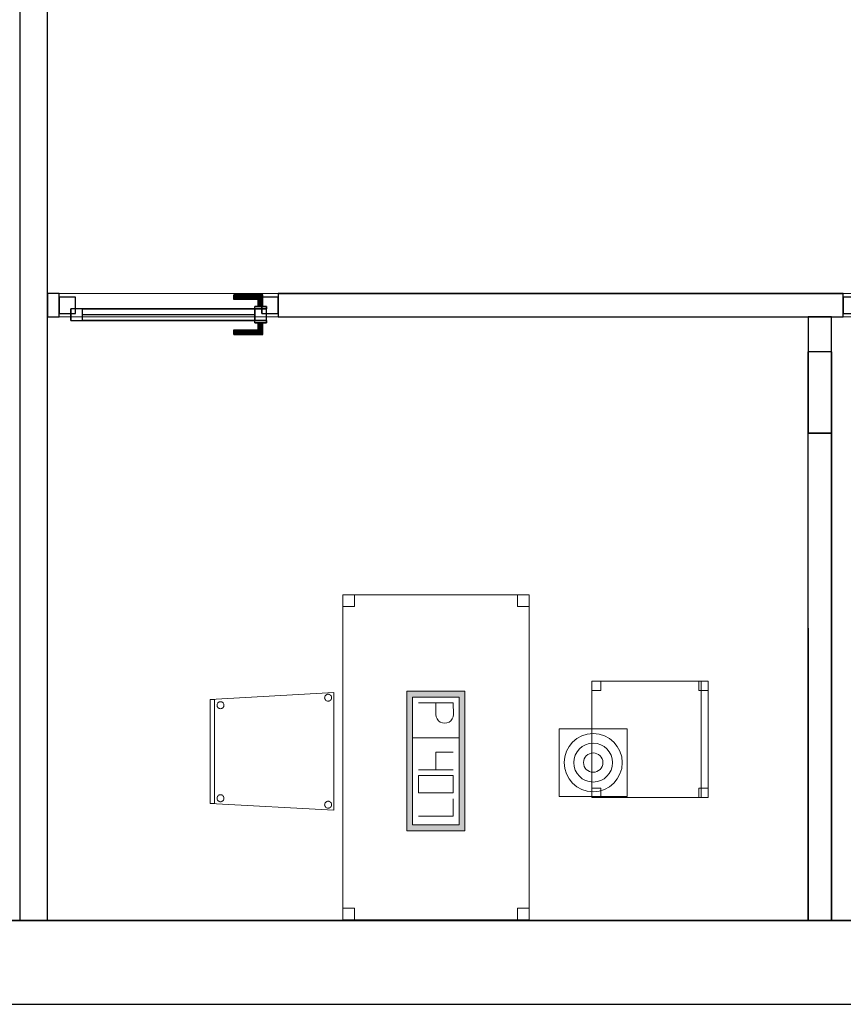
# Model space of a CAD drawing. Header units: metres. Extents: x 391.1 to 430.4, y 12.7 to 28.4.
# Tile 150 of 165: x 411.1 to 414.6, y 12.8 to 17.1. Entities that reach past the tile are written whole.
import ezdxf

# ---------------------------------------------------------------- set-up
doc = ezdxf.new("R2010")
doc.units = ezdxf.units.M
doc.layers.add('01_CARPINTERIA', color=5, linetype='Continuous', lineweight=25, true_color=0x0000ff)
doc.layers.add('01_SUELOS', color=7, linetype='Continuous', lineweight=25, true_color=0x007f00)
for name, color, linetype, lineweight in [('02_MOBILIARIO', 7, 'Continuous', 18), ('A-DETL-____-MBND', 7, 'Continuous', 18), ('A-DETL-GENF-OTLN', 7, 'Continuous', 18), ('A-GENM-____-OTLN', 7, 'Continuous', 18), ('A-WALL-____-MCUT', 7, 'Continuous', 25), ('A-WALL-____-OTLN', 7, 'Continuous', 25)]:
    doc.layers.add(name, color=color, linetype=linetype, lineweight=lineweight)

# ---------------------------------------------------------------- blocks, each defined once
blk = doc.blocks.new('Forma directa - LONDR55-XX_ZZ-ARQ-CAA-M3D-Londres55-155354-02_TEL_P0')
at = {"layer": '01_CARPINTERIA', "color": 161, "true_color": 0xaaaaff}
for p, q in [((0.0663, 0.1587), (0.065, 0.16)), ((0.065, 0.16), (0.065, 0.11)), ((0.065, 0.16), (0.0663, 0.1587)), ((0.19, 0.16), (0.065, 0.16)), ((0.07, 0.155), (0.0663, 0.1587)), ((0.0663, 0.1587), (0.0663, 0.11)), ((0.0663, 0.1587), (0.0663, 0.11)), ((0.0663, 0.1587), (0.07, 0.155)), ((0.19, 0.1587), (0.0663, 0.1587)), ((0.19, 0.1587), (0.0663, 0.1587)), ((0.075, 0.15), (0.07, 0.155)), ((0.07, 0.155), (0.07, 0.11)), ((0.07, 0.155), (0.07, 0.11)), ((0.07, 0.155), (0.075, 0.15)), ((0.19, 0.155), (0.07, 0.155)), ((0.19, 0.155), (0.07, 0.155)), ((0.075, 0.11), (0.075, 0.15)), ((0.075, 0.15), (0.075, 0.11)), ((0.075, 0.15), (0.08, 0.145)), ((0.08, 0.145), (0.075, 0.15)), ((0.075, 0.15), (0.19, 0.15)), ((0.19, 0.15), (0.075, 0.15)), ((0.08, 0.145), (0.08, 0.11)), ((0.08, 0.145), (0.0837, 0.1413)), ((0.0837, 0.1413), (0.08, 0.145)), ((0.08, 0.145), (0.08, 0.11)), ((0.19, 0.145), (0.08, 0.145)), ((0.19, 0.145), (0.08, 0.145)), ((0.0837, 0.1413), (0.0837, 0.11)), ((0.0837, 0.1413), (0.085, 0.14)), ((0.085, 0.14), (0.0837, 0.1413)), ((0.0837, 0.1413), (0.0837, 0.11)), ((0.19, 0.1413), (0.0837, 0.1413)), ((0.19, 0.1413), (0.0837, 0.1413)), ((0.085, 0.14), (0.085, 0.11)), ((0.19, 0.14), (0.085, 0.14)), ((0.19, 0.1587), (0.19, 0.16)), ((0.19, 0.16), (0.19, 0.1587)), ((0.19, 0.155), (0.19, 0.1587)), ((0.19, 0.1587), (0.19, 0.155)), ((0.19, 0.155), (0.19, 0.15)), ((0.19, 0.15), (0.19, 0.155)), ((0.19, 0.15), (0.19, 0.145)), ((0.19, 0.145), (0.19, 0.15)), ((0.19, 0.145), (0.19, 0.1413)), ((0.19, 0.1413), (0.19, 0.145)), ((0.19, 0.1413), (0.19, 0.14)), ((0.19, 0.14), (0.19, 0.1413)), ((0.1, 0.11), (0.05, 0.11)), ((0.05, 0.11), (0.1, 0.11)), ((0.05, 0.11), (0.05, 0.1)), ((0.05, 0.1), (0.05, 0.11)), ((0.1, 0.1), (0.05, 0.1)), ((0.05, 0.1), (0.1, 0.1)), ((0.1, 0.1), (0.05, 0.1)), ((0.05, 0.1), (0.05, 0.05)), ((0.1, 0.1), (0.05, 0.1)), ((0.05, 0.1), (0.05, 0.05)), ((0.0663, 0.11), (0.065, 0.11)), ((0.065, 0.11), (0.0663, 0.11)), ((0.07, 0.11), (0.0663, 0.11)), ((0.0663, 0.11), (0.07, 0.11)), ((0.075, 0.11), (0.07, 0.11)), ((0.07, 0.11), (0.075, 0.11)), ((0.08, 0.11), (0.075, 0.11)), ((0.075, 0.11), (0.08, 0.11)), ((0.08, 0.11), (0.0837, 0.11)), ((0.0837, 0.11), (0.08, 0.11)), ((0.0837, 0.11), (0.085, 0.11)), ((0.085, 0.11), (0.0837, 0.11)), ((0.1, 0.11), (0.1, 0.1)), ((0.1, 0.11), (0.1, 0.1)), ((0.1, 0.05), (0.1, 0.1)), ((0.1, 0.1), (0.1, 0.05)), ((0.1, 0.1), (0.84, 0.1)), ((0.84, 0.1), (0.1, 0.1)), ((0.1, 0.1), (0.1, 0.05)), ((0.1, 0.05), (0.1, 0.1)), ((0.84, 0.1), (0.84, 0.05)), ((0.84, 0.1), (0.84, 0.05)), ((0.89, 0.1), (0.84, 0.1)), ((0.84, 0.1), (0.84, 0.05)), ((0.89, 0.1), (0.84, 0.1)), ((0.84, 0.1), (0.84, 0.05)), ((0.89, 0.05), (0.89, 0.1)), ((0.89, 0.1), (0.89, 0.05)), ((0.07, 0.07), (0, 0.07)), ((0, 0.07), (0, 0)), ((0.07, 0.07), (0, 0.07)), ((0, 0.07), (0, 0)), ((0.05, 0.05), (0.1, 0.05)), ((0.05, 0.05), (0.1, 0.05)), ((0.05, 0.05), (0.1, 0.05)), ((0.1, 0.05), (0.05, 0.05)), ((0.05, 0.05), (0.05, 0.04)), ((0.05, 0.04), (0.05, 0.05)), ((0.07, 0), (0.07, 0.07)), ((0.07, 0.07), (0.07, 0)), ((0.84, 0.075), (0.1, 0.075)), ((0.84, 0.075), (0.1, 0.075)), ((0.1, 0.05), (0.1, 0.04)), ((0.1, 0.05), (0.1, 0.04)), ((0.1, 0.05), (0.84, 0.05)), ((0.84, 0.05), (0.1, 0.05)), ((0.84, 0.05), (0.89, 0.05)), ((0.84, 0.05), (0.89, 0.05)), ((0.94, 0.07), (0.87, 0.07)), ((0.87, 0.07), (0.87, 0)), ((0.94, 0.07), (0.87, 0.07)), ((0.87, 0.07), (0.87, 0)), ((0.94, 0), (0.94, 0.07)), ((0.94, 0.07), (0.94, 0)), ((0, 0), (0.07, 0)), ((0, 0), (0.07, 0)), ((0.05, 0.04), (0.1, 0.04)), ((0.1, 0.04), (0.05, 0.04)), ((0.0663, 0.04), (0.065, 0.04)), ((0.065, 0.04), (0.0663, 0.04)), ((0.065, 0.04), (0.065, -0.01)), ((0.07, 0.04), (0.0663, 0.04)), ((0.0663, 0.04), (0.07, 0.04)), ((0.0663, 0.04), (0.0663, -0.0087)), ((0.0663, 0.04), (0.0663, -0.0087)), ((0.07, 0.04), (0.075, 0.04)), ((0.075, 0.04), (0.07, 0.04)), ((0.07, 0.04), (0.07, -0.005)), ((0.07, 0.04), (0.07, -0.005)), ((0.075, 0), (0.07, -0.005)), ((0.075, 0.04), (0.08, 0.04)), ((0.08, 0.04), (0.075, 0.04)), ((0.075, 0), (0.075, 0.04)), ((0.075, 0.04), (0.075, 0)), ((0.08, 0.005), (0.075, 0)), ((0.075, 0), (0.08, 0.005)), ((0.19, 0), (0.075, 0)), ((0.075, 0), (0.19, 0)), ((0.08, 0.04), (0.0837, 0.04)), ((0.0837, 0.04), (0.08, 0.04)), ((0.08, 0.04), (0.08, 0.005)), ((0.08, 0.04), (0.08, 0.005)), ((0.0837, 0.0087), (0.08, 0.005)), ((0.08, 0.005), (0.0837, 0.0087)), ((0.08, 0.005), (0.19, 0.005)), ((0.08, 0.005), (0.19, 0.005)), ((0.0837, 0.04), (0.085, 0.04)), ((0.085, 0.04), (0.0837, 0.04)), ((0.0837, 0.04), (0.0837, 0.0087)), ((0.0837, 0.04), (0.0837, 0.0087)), ((0.085, 0.01), (0.0837, 0.0087)), ((0.0837, 0.0087), (0.085, 0.01)), ((0.0837, 0.0087), (0.19, 0.0087)), ((0.0837, 0.0087), (0.19, 0.0087)), ((0.085, 0.04), (0.085, 0.01)), ((0.085, 0.01), (0.19, 0.01)), ((0.19, 0.0087), (0.19, 0.01)), ((0.19, 0.01), (0.19, 0.0087)), ((0.19, 0.005), (0.19, 0.0087)), ((0.19, 0.0087), (0.19, 0.005)), ((0.19, 0.005), (0.19, 0)), ((0.19, 0), (0.19, 0.005)), ((0.19, 0), (0.19, -0.005)), ((0.19, -0.005), (0.19, 0)), ((0.87, 0), (0.94, 0)), ((0.87, 0), (0.94, 0)), ((0.065, -0.01), (0.0663, -0.0087)), ((0.0663, -0.0087), (0.065, -0.01)), ((0.065, -0.01), (0.19, -0.01)), ((0.0663, -0.0087), (0.07, -0.005)), ((0.07, -0.005), (0.0663, -0.0087)), ((0.0663, -0.0087), (0.19, -0.0087)), ((0.0663, -0.0087), (0.19, -0.0087)), ((0.07, -0.005), (0.075, 0)), ((0.07, -0.005), (0.19, -0.005)), ((0.07, -0.005), (0.19, -0.005)), ((0.19, -0.005), (0.19, -0.0087)), ((0.19, -0.0087), (0.19, -0.005)), ((0.19, -0.0087), (0.19, -0.01)), ((0.19, -0.01), (0.19, -0.0087))]:
    blk.add_line(p, q, dxfattribs=at)
blk = doc.blocks.new('Forma directa - Porta PB-155355-02_TEL_P0')
blk.add_blockref('Forma directa - LONDR55-XX_ZZ-ARQ-CAA-M3D-Londres55-155354-02_TEL_P0', (0, 0))
blk = doc.blocks.new('Family - Taula 140X80_PB-155376-02_TEL_P0')
at = {"layer": 'A-DETL-____-MBND', "color": 253, "true_color": 0xaaaaaa}
for p, q in [((0, 0), (0, 1.3969)), ((0, 1.3969), (0.8001, 1.3969)), ((0.8001, 1.3969), (0, 1.3969)), ((0, 1.3969), (0, 0)), ((0, 1.3469), (0, 1.3969)), ((0, 1.3969), (0.05, 1.3969)), ((0.05, 1.3969), (0, 1.3969)), ((0, 1.3969), (0, 1.3469)), ((0.05, 1.3969), (0.05, 1.3469)), ((0.05, 1.3469), (0.05, 1.3969)), ((0.7501, 1.3469), (0.7501, 1.3969)), ((0.7501, 1.3969), (0.8001, 1.3969)), ((0.8001, 1.3969), (0.7501, 1.3969)), ((0.7501, 1.3969), (0.7501, 1.3469)), ((0.8001, 1.3969), (0.8001, 0)), ((0.8001, 0), (0.8001, 1.3969)), ((0.8001, 1.3969), (0.8001, 1.3469)), ((0.8001, 1.3469), (0.8001, 1.3969)), ((0.05, 1.3469), (0, 1.3469)), ((0, 1.3469), (0.05, 1.3469)), ((0.8001, 1.3469), (0.7501, 1.3469)), ((0.7501, 1.3469), (0.8001, 1.3469)), ((0, 0), (0, 0.05)), ((0, 0.05), (0.05, 0.05)), ((0.05, 0.05), (0, 0.05)), ((0, 0.05), (0, 0)), ((0.05, 0.05), (0.05, 0)), ((0.05, 0), (0.05, 0.05)), ((0.7501, 0), (0.7501, 0.05)), ((0.7501, 0.05), (0.8001, 0.05)), ((0.8001, 0.05), (0.7501, 0.05)), ((0.7501, 0.05), (0.7501, 0)), ((0.8001, 0.05), (0.8001, 0)), ((0.8001, 0), (0.8001, 0.05)), ((0.05, 0), (0, 0)), ((0, 0), (0.05, 0)), ((0.8001, 0), (0, 0)), ((0, 0), (0.8001, 0)), ((0.8001, 0), (0.7501, 0)), ((0.7501, 0), (0.8001, 0))]:
    blk.add_line(p, q, dxfattribs=at)
blk = doc.blocks.new('Family - Envans PB-155469-02_TEL_P0')
at = {"layer": 'A-WALL-____-OTLN', "color": 253, "true_color": 0xaaaaaa}
for p, q in [((0, 0.1), (0, 0)), ((0, 0.1), (0, 0.0414)), ((1.2571, 0.1), (0, 0.1)), ((0, 0.1), (2.4451, 0.1)), ((0, 0.1), (0, 0)), ((0, 0.1), (2.4451, 0.1)), ((1.2571, 0.1), (2.0951, 0.1)), ((2.4451, 0.1), (2.0951, 0.1)), ((2.0951, 0.1), (2.0951, 0.0001)), ((2.0951, 0.0001), (2.0951, 0.1)), ((2.4451, 0.1), (2.0951, 0.1)), ((2.0951, 0.06), (2.0951, 0.1)), ((2.4451, 0.0001), (2.4451, 0.1)), ((2.4451, 0), (2.4451, 0.1)), ((2.4451, 0), (2.4451, 0.1)), ((2.4451, 0.0001), (2.4451, 0.1)), ((2.0951, 0.0001), (2.0951, 0.06)), ((0, 0.0414), (0, 0)), ((2.0951, 0.0001), (2.4451, 0.0001)), ((2.4451, 0.0001), (2.0951, 0.0001)), ((2.2351, 0.0001), (2.0951, 0.0001)), ((2.4451, 0.0001), (2.2351, 0.0001)), ((2.4451, 0), (2.4451, 0.0001)), ((2.4451, 0), (2.4451, 0)), ((0, 0), (2.4451, 0)), ((0, 0), (1.4336, 0)), ((2.4451, 0), (0, 0)), ((1.4336, 0), (2.4451, 0))]:
    blk.add_line(p, q, dxfattribs=at)
at = {"layer": 'A-WALL-____-OTLN', "color": 253, "lineweight": 18, "true_color": 0xaaaaaa}
blk.add_line((0, 0), (2.4451, 0), dxfattribs=at)
blk = doc.blocks.new('Family - Mampara PB-155515-02_TEL_P0')
at = {"layer": 'A-WALL-____-MCUT', "color": 253, "true_color": 0xaaaaaa}
for p, q in [((3.0419, 0.1), (3.0419, 0)), ((5.4709, 0.1), (3.0419, 0.1)), ((5.4709, 0), (5.4709, 0.1)), ((6.4609, 0.1), (6.4109, 0.1)), ((6.4109, 0.1), (6.4109, 0)), ((6.4609, 0), (6.4609, 0.1)), ((3.0419, 0), (5.4709, 0)), ((6.4109, 0), (6.4609, 0))]:
    blk.add_line(p, q, dxfattribs=at)
at = {"layer": 'A-WALL-____-OTLN', "color": 253, "true_color": 0xaaaaaa}
for p, q in [((3.0419, 0.1), (3.0419, 0)), ((5.4709, 0.1), (3.0419, 0.1)), ((5.4709, 0), (5.4709, 0.1)), ((6.4609, 0.1), (6.4109, 0.1)), ((6.4109, 0.1), (6.4109, 0)), ((6.4609, 0), (6.4609, 0.1)), ((5.4709, 0), (3.0419, 0)), ((6.4109, 0), (6.4609, 0))]:
    blk.add_line(p, q, dxfattribs=at)
at = {"layer": 'A-WALL-____-OTLN', "color": 253, "lineweight": 18, "true_color": 0xaaaaaa}
blk.add_line((-0.0183, 0), (6.4609, 0), dxfattribs=at)
blk = doc.blocks.new('Family - Vano de puerta PB-155517-02_TEL_P0')
at = {"layer": 'A-GENM-____-OTLN', "color": 253, "true_color": 0xaaaaaa}
for p, q in [((414.6255, 15.8957), (414.6255, 15.7957)), ((415.5655, 15.8957), (414.6255, 15.8957)), ((414.6255, 15.8957), (414.6255, 15.7957)), ((414.6255, 15.8957), (415.5655, 15.8957)), ((415.5655, 15.7957), (415.5655, 15.8957)), ((415.5655, 15.8957), (415.5655, 15.7957)), ((414.6255, 15.7957), (415.5655, 15.7957)), ((415.5655, 15.7957), (414.6255, 15.7957))]:
    blk.add_line(p, q, dxfattribs=at)
blk = doc.blocks.new('Family - Vano de puerta PB-155519-02_TEL_P0')
at = {"layer": 'A-GENM-____-OTLN', "color": 253, "true_color": 0xaaaaaa}
for p, q in [((411.2564, 15.8957), (411.2564, 15.7957)), ((412.1964, 15.8957), (411.2564, 15.8957)), ((411.2564, 15.8957), (411.2564, 15.7957)), ((411.2564, 15.8957), (412.1964, 15.8957)), ((412.1964, 15.7957), (412.1964, 15.8957)), ((412.1964, 15.8957), (412.1964, 15.7957)), ((411.2564, 15.7957), (412.1964, 15.7957)), ((412.1964, 15.7957), (411.2564, 15.7957))]:
    blk.add_line(p, q, dxfattribs=at)
blk = doc.blocks.new('Family - Cadira d_Oficina_PA-155594-02_TEL_P0')
at = {"layer": 'A-DETL-____-MBND', "color": 253, "true_color": 0xaaaaaa}
for p, q in [((0, 0), (0, 0.5)), ((0, 0.5), (0.5, 0.5)), ((0.5, 0.5), (0, 0.5)), ((0, 0.5), (0, 0)), ((0, 0.46), (0, 0.5)), ((0, 0.5), (0.04, 0.5)), ((0, 0.5), (0, 0.46)), ((0.04, 0.5), (0, 0.5)), ((0.04, 0.5), (0.04, 0.46)), ((0.04, 0.46), (0.04, 0.5)), ((0.46, 0.46), (0.46, 0.5)), ((0.46, 0.5), (0.5, 0.5)), ((0.46, 0.5), (0.46, 0.46)), ((0.5, 0.5), (0.46, 0.5)), ((0.47, 0), (0.47, 0.5)), ((0.47, 0.5), (0.5, 0.5)), ((0.47, 0.5), (0.47, 0)), ((0.5, 0.5), (0.47, 0.5)), ((0.5, 0.5), (0.5, 0.46)), ((0.5, 0.46), (0.5, 0.5)), ((0.5, 0.5), (0.5, 0)), ((0.5, 0), (0.5, 0.5)), ((0.5, 0.5), (0.5, 0)), ((0.5, 0), (0.5, 0.5)), ((0.04, 0.46), (0, 0.46)), ((0, 0.46), (0.04, 0.46)), ((0.5, 0.46), (0.46, 0.46)), ((0.46, 0.46), (0.5, 0.46)), ((0, 0), (0, 0.04)), ((0, 0.04), (0.04, 0.04)), ((0, 0.04), (0, 0)), ((0.04, 0.04), (0, 0.04)), ((0.5, 0), (0, 0)), ((0, 0), (0.5, 0)), ((0.04, 0), (0, 0)), ((0, 0), (0.04, 0)), ((0.04, 0.04), (0.04, 0)), ((0.04, 0), (0.04, 0.04)), ((0.46, 0), (0.46, 0.04)), ((0.46, 0.04), (0.5, 0.04)), ((0.46, 0.04), (0.46, 0)), ((0.5, 0.04), (0.46, 0.04)), ((0.5, 0), (0.46, 0)), ((0.46, 0), (0.5, 0)), ((0.5, 0), (0.47, 0)), ((0.47, 0), (0.5, 0)), ((0.5, 0.04), (0.5, 0)), ((0.5, 0), (0.5, 0.04))]:
    blk.add_line(p, q, dxfattribs=at)
blk = doc.blocks.new('Family - Cadira confident_PB-155812-02_TEL_P0')
at = {"layer": 'A-DETL-____-MBND', "color": 253, "true_color": 0xaaaaaa}
for p, q in [((0, 0.4765), (0.5326, 0.5065)), ((0.5326, 0.5065), (0, 0.4765)), ((0, 0.4765), (0.02, 0.4765)), ((0, 0.03), (0, 0.4765)), ((0.02, 0.4765), (0, 0.4765)), ((0, 0.4765), (0, 0.03)), ((0, 0.03), (0, 0.4765)), ((0, 0.4765), (0, 0.03)), ((0.02, 0.4765), (0.02, 0.03)), ((0.02, 0.03), (0.02, 0.4765)), ((0.0376, 0.4648), (0.04, 0.4659)), ((0.04, 0.4659), (0.0376, 0.4648)), ((0.04, 0.4659), (0.0425, 0.4666)), ((0.0425, 0.4666), (0.04, 0.4659)), ((0.0425, 0.4666), (0.0451, 0.4668)), ((0.0451, 0.4668), (0.0425, 0.4666)), ((0.0451, 0.4668), (0.0477, 0.4666)), ((0.0477, 0.4666), (0.0451, 0.4668)), ((0.0477, 0.4666), (0.0502, 0.4659)), ((0.0502, 0.4659), (0.0477, 0.4666)), ((0.0502, 0.4659), (0.0526, 0.4648)), ((0.0526, 0.4648), (0.0502, 0.4659)), ((0.4926, 0.4842), (0.4928, 0.4868)), ((0.4928, 0.4868), (0.4926, 0.4842)), ((0.4928, 0.4816), (0.4926, 0.4842)), ((0.4926, 0.4842), (0.4928, 0.4816)), ((0.4928, 0.4868), (0.4935, 0.4893)), ((0.4935, 0.4893), (0.4928, 0.4868)), ((0.4935, 0.4791), (0.4928, 0.4816)), ((0.4928, 0.4816), (0.4935, 0.4791)), ((0.4935, 0.4893), (0.4946, 0.4917)), ((0.4946, 0.4917), (0.4935, 0.4893)), ((0.4946, 0.4768), (0.4935, 0.4791)), ((0.4935, 0.4791), (0.4946, 0.4768)), ((0.4946, 0.4917), (0.4961, 0.4938)), ((0.4961, 0.4938), (0.4946, 0.4917)), ((0.4961, 0.4746), (0.4946, 0.4768)), ((0.4946, 0.4768), (0.4961, 0.4746)), ((0.4961, 0.4938), (0.4979, 0.4957)), ((0.4979, 0.4957), (0.4961, 0.4938)), ((0.4979, 0.4728), (0.4961, 0.4746)), ((0.4961, 0.4746), (0.4979, 0.4728)), ((0.4979, 0.4957), (0.5, 0.4972)), ((0.5, 0.4972), (0.4979, 0.4957)), ((0.5, 0.4713), (0.4979, 0.4728)), ((0.4979, 0.4728), (0.5, 0.4713)), ((0.5, 0.4972), (0.5024, 0.4983)), ((0.5024, 0.4983), (0.5, 0.4972)), ((0.5024, 0.4702), (0.5, 0.4713)), ((0.5, 0.4713), (0.5024, 0.4702)), ((0.5024, 0.4983), (0.5049, 0.4989)), ((0.5049, 0.4989), (0.5024, 0.4983)), ((0.5049, 0.4695), (0.5024, 0.4702)), ((0.5024, 0.4702), (0.5049, 0.4695)), ((0.5049, 0.4989), (0.5075, 0.4992)), ((0.5075, 0.4992), (0.5049, 0.4989)), ((0.5075, 0.4693), (0.5049, 0.4695)), ((0.5049, 0.4695), (0.5075, 0.4693)), ((0.5075, 0.4992), (0.5101, 0.4989)), ((0.5101, 0.4989), (0.5075, 0.4992)), ((0.5101, 0.4695), (0.5075, 0.4693)), ((0.5075, 0.4693), (0.5101, 0.4695)), ((0.5101, 0.4989), (0.5126, 0.4983)), ((0.5126, 0.4983), (0.5101, 0.4989)), ((0.5126, 0.4702), (0.5101, 0.4695)), ((0.5101, 0.4695), (0.5126, 0.4702)), ((0.5126, 0.4983), (0.515, 0.4972)), ((0.515, 0.4972), (0.5126, 0.4983)), ((0.515, 0.4713), (0.5126, 0.4702)), ((0.5126, 0.4702), (0.515, 0.4713)), ((0.515, 0.4972), (0.5171, 0.4957)), ((0.5171, 0.4957), (0.515, 0.4972)), ((0.5171, 0.4728), (0.515, 0.4713)), ((0.515, 0.4713), (0.5171, 0.4728)), ((0.5171, 0.4957), (0.519, 0.4938)), ((0.519, 0.4938), (0.5171, 0.4957)), ((0.519, 0.4746), (0.5171, 0.4728)), ((0.5171, 0.4728), (0.519, 0.4746)), ((0.519, 0.4938), (0.5204, 0.4917)), ((0.5204, 0.4917), (0.519, 0.4938)), ((0.5204, 0.4768), (0.519, 0.4746)), ((0.519, 0.4746), (0.5204, 0.4768)), ((0.5204, 0.4917), (0.5215, 0.4893)), ((0.5215, 0.4893), (0.5204, 0.4917)), ((0.5215, 0.4791), (0.5204, 0.4768)), ((0.5204, 0.4768), (0.5215, 0.4791)), ((0.5215, 0.4893), (0.5222, 0.4868)), ((0.5222, 0.4868), (0.5215, 0.4893)), ((0.5222, 0.4816), (0.5215, 0.4791)), ((0.5215, 0.4791), (0.5222, 0.4816)), ((0.5222, 0.4868), (0.5224, 0.4842)), ((0.5224, 0.4842), (0.5222, 0.4868)), ((0.5224, 0.4842), (0.5222, 0.4816)), ((0.5222, 0.4816), (0.5224, 0.4842)), ((0.5326, 0.5065), (0.5326, 0)), ((0.5326, 0), (0.5326, 0.5065)), ((0.0302, 0.4519), (0.0304, 0.4545)), ((0.0304, 0.4545), (0.0302, 0.4519)), ((0.0304, 0.4493), (0.0302, 0.4519)), ((0.0302, 0.4519), (0.0304, 0.4493)), ((0.0304, 0.4545), (0.0311, 0.457)), ((0.0311, 0.457), (0.0304, 0.4545)), ((0.0311, 0.4468), (0.0304, 0.4493)), ((0.0304, 0.4493), (0.0311, 0.4468)), ((0.0311, 0.457), (0.0322, 0.4593)), ((0.0322, 0.4593), (0.0311, 0.457)), ((0.0322, 0.4444), (0.0311, 0.4468)), ((0.0311, 0.4468), (0.0322, 0.4444)), ((0.0322, 0.4593), (0.0337, 0.4615)), ((0.0337, 0.4615), (0.0322, 0.4593)), ((0.0337, 0.4423), (0.0322, 0.4444)), ((0.0322, 0.4444), (0.0337, 0.4423)), ((0.0337, 0.4615), (0.0355, 0.4633)), ((0.0355, 0.4633), (0.0337, 0.4615)), ((0.0355, 0.4404), (0.0337, 0.4423)), ((0.0337, 0.4423), (0.0355, 0.4404)), ((0.0355, 0.4633), (0.0376, 0.4648)), ((0.0376, 0.4648), (0.0355, 0.4633)), ((0.0376, 0.4389), (0.0355, 0.4404)), ((0.0355, 0.4404), (0.0376, 0.4389)), ((0.04, 0.4378), (0.0376, 0.4389)), ((0.0376, 0.4389), (0.04, 0.4378)), ((0.0425, 0.4372), (0.04, 0.4378)), ((0.04, 0.4378), (0.0425, 0.4372)), ((0.0451, 0.4369), (0.0425, 0.4372)), ((0.0425, 0.4372), (0.0451, 0.4369)), ((0.0477, 0.4372), (0.0451, 0.4369)), ((0.0451, 0.4369), (0.0477, 0.4372)), ((0.0502, 0.4378), (0.0477, 0.4372)), ((0.0477, 0.4372), (0.0502, 0.4378)), ((0.0526, 0.4389), (0.0502, 0.4378)), ((0.0502, 0.4378), (0.0526, 0.4389)), ((0.0526, 0.4648), (0.0547, 0.4633)), ((0.0547, 0.4633), (0.0526, 0.4648)), ((0.0547, 0.4404), (0.0526, 0.4389)), ((0.0526, 0.4389), (0.0547, 0.4404)), ((0.0547, 0.4633), (0.0565, 0.4615)), ((0.0565, 0.4615), (0.0547, 0.4633)), ((0.0565, 0.4423), (0.0547, 0.4404)), ((0.0547, 0.4404), (0.0565, 0.4423)), ((0.0565, 0.4615), (0.058, 0.4593)), ((0.058, 0.4593), (0.0565, 0.4615)), ((0.058, 0.4444), (0.0565, 0.4423)), ((0.0565, 0.4423), (0.058, 0.4444)), ((0.058, 0.4593), (0.0591, 0.457)), ((0.0591, 0.457), (0.058, 0.4593)), ((0.0591, 0.4468), (0.058, 0.4444)), ((0.058, 0.4444), (0.0591, 0.4468)), ((0.0591, 0.457), (0.0598, 0.4545)), ((0.0598, 0.4545), (0.0591, 0.457)), ((0.0598, 0.4493), (0.0591, 0.4468)), ((0.0591, 0.4468), (0.0598, 0.4493)), ((0.0598, 0.4545), (0.06, 0.4519)), ((0.06, 0.4519), (0.0598, 0.4545)), ((0.06, 0.4519), (0.0598, 0.4493)), ((0.0598, 0.4493), (0.06, 0.4519)), ((0.0302, 0.0519), (0.0304, 0.0545)), ((0.0304, 0.0545), (0.0302, 0.0519)), ((0.0304, 0.0493), (0.0302, 0.0519)), ((0.0302, 0.0519), (0.0304, 0.0493)), ((0.0304, 0.0545), (0.0311, 0.057)), ((0.0311, 0.057), (0.0304, 0.0545)), ((0.0311, 0.0468), (0.0304, 0.0493)), ((0.0304, 0.0493), (0.0311, 0.0468)), ((0.0311, 0.057), (0.0322, 0.0593)), ((0.0322, 0.0593), (0.0311, 0.057)), ((0.0322, 0.0444), (0.0311, 0.0468)), ((0.0311, 0.0468), (0.0322, 0.0444)), ((0.0322, 0.0593), (0.0337, 0.0615)), ((0.0337, 0.0615), (0.0322, 0.0593)), ((0.0337, 0.0423), (0.0322, 0.0444)), ((0.0322, 0.0444), (0.0337, 0.0423)), ((0.0337, 0.0615), (0.0355, 0.0633)), ((0.0355, 0.0633), (0.0337, 0.0615)), ((0.0355, 0.0633), (0.0376, 0.0648)), ((0.0376, 0.0648), (0.0355, 0.0633)), ((0.0376, 0.0648), (0.04, 0.0659)), ((0.04, 0.0659), (0.0376, 0.0648)), ((0.04, 0.0659), (0.0425, 0.0666)), ((0.0425, 0.0666), (0.04, 0.0659)), ((0.0425, 0.0666), (0.0451, 0.0668)), ((0.0451, 0.0668), (0.0425, 0.0666)), ((0.0451, 0.0668), (0.0477, 0.0666)), ((0.0477, 0.0666), (0.0451, 0.0668)), ((0.0477, 0.0666), (0.0502, 0.0659)), ((0.0502, 0.0659), (0.0477, 0.0666)), ((0.0502, 0.0659), (0.0526, 0.0648)), ((0.0526, 0.0648), (0.0502, 0.0659)), ((0.0526, 0.0648), (0.0547, 0.0633)), ((0.0547, 0.0633), (0.0526, 0.0648)), ((0.0547, 0.0633), (0.0565, 0.0615)), ((0.0565, 0.0615), (0.0547, 0.0633)), ((0.0565, 0.0615), (0.058, 0.0593)), ((0.058, 0.0593), (0.0565, 0.0615)), ((0.058, 0.0444), (0.0565, 0.0423)), ((0.0565, 0.0423), (0.058, 0.0444)), ((0.058, 0.0593), (0.0591, 0.057)), ((0.0591, 0.057), (0.058, 0.0593)), ((0.0591, 0.0468), (0.058, 0.0444)), ((0.058, 0.0444), (0.0591, 0.0468)), ((0.0591, 0.057), (0.0598, 0.0545)), ((0.0598, 0.0545), (0.0591, 0.057)), ((0.0598, 0.0493), (0.0591, 0.0468)), ((0.0591, 0.0468), (0.0598, 0.0493)), ((0.0598, 0.0545), (0.06, 0.0519)), ((0.06, 0.0519), (0.0598, 0.0545)), ((0.06, 0.0519), (0.0598, 0.0493)), ((0.0598, 0.0493), (0.06, 0.0519)), ((0.02, 0.03), (0, 0.03)), ((0, 0.03), (0.02, 0.03)), ((0.5326, 0), (0, 0.03)), ((0, 0.03), (0.5326, 0)), ((0.0355, 0.0404), (0.0337, 0.0423)), ((0.0337, 0.0423), (0.0355, 0.0404)), ((0.0376, 0.0389), (0.0355, 0.0404)), ((0.0355, 0.0404), (0.0376, 0.0389)), ((0.04, 0.0378), (0.0376, 0.0389)), ((0.0376, 0.0389), (0.04, 0.0378)), ((0.0425, 0.0372), (0.04, 0.0378)), ((0.04, 0.0378), (0.0425, 0.0372)), ((0.0451, 0.0369), (0.0425, 0.0372)), ((0.0425, 0.0372), (0.0451, 0.0369)), ((0.0477, 0.0372), (0.0451, 0.0369)), ((0.0451, 0.0369), (0.0477, 0.0372)), ((0.0502, 0.0378), (0.0477, 0.0372)), ((0.0477, 0.0372), (0.0502, 0.0378)), ((0.0526, 0.0389), (0.0502, 0.0378)), ((0.0502, 0.0378), (0.0526, 0.0389)), ((0.0547, 0.0404), (0.0526, 0.0389)), ((0.0526, 0.0389), (0.0547, 0.0404)), ((0.0565, 0.0423), (0.0547, 0.0404)), ((0.0547, 0.0404), (0.0565, 0.0423)), ((0.4926, 0.0242), (0.4928, 0.0268)), ((0.4928, 0.0268), (0.4926, 0.0242)), ((0.4928, 0.0216), (0.4926, 0.0242)), ((0.4926, 0.0242), (0.4928, 0.0216)), ((0.4928, 0.0268), (0.4935, 0.0293)), ((0.4935, 0.0293), (0.4928, 0.0268)), ((0.4935, 0.0191), (0.4928, 0.0216)), ((0.4928, 0.0216), (0.4935, 0.0191)), ((0.4935, 0.0293), (0.4946, 0.0317)), ((0.4946, 0.0317), (0.4935, 0.0293)), ((0.4946, 0.0168), (0.4935, 0.0191)), ((0.4935, 0.0191), (0.4946, 0.0168)), ((0.4946, 0.0317), (0.4961, 0.0338)), ((0.4961, 0.0338), (0.4946, 0.0317)), ((0.4961, 0.0146), (0.4946, 0.0168)), ((0.4946, 0.0168), (0.4961, 0.0146)), ((0.4961, 0.0338), (0.4979, 0.0357)), ((0.4979, 0.0357), (0.4961, 0.0338)), ((0.4979, 0.0128), (0.4961, 0.0146)), ((0.4961, 0.0146), (0.4979, 0.0128)), ((0.4979, 0.0357), (0.5, 0.0372)), ((0.5, 0.0372), (0.4979, 0.0357)), ((0.5, 0.0113), (0.4979, 0.0128)), ((0.4979, 0.0128), (0.5, 0.0113)), ((0.5, 0.0372), (0.5024, 0.0383)), ((0.5024, 0.0383), (0.5, 0.0372)), ((0.5024, 0.0102), (0.5, 0.0113)), ((0.5, 0.0113), (0.5024, 0.0102)), ((0.5024, 0.0383), (0.5049, 0.0389)), ((0.5049, 0.0389), (0.5024, 0.0383)), ((0.5049, 0.0095), (0.5024, 0.0102)), ((0.5024, 0.0102), (0.5049, 0.0095)), ((0.5049, 0.0389), (0.5075, 0.0392)), ((0.5075, 0.0392), (0.5049, 0.0389)), ((0.5075, 0.0093), (0.5049, 0.0095)), ((0.5049, 0.0095), (0.5075, 0.0093)), ((0.5075, 0.0392), (0.5101, 0.0389)), ((0.5101, 0.0389), (0.5075, 0.0392)), ((0.5101, 0.0095), (0.5075, 0.0093)), ((0.5075, 0.0093), (0.5101, 0.0095)), ((0.5101, 0.0389), (0.5126, 0.0383)), ((0.5126, 0.0383), (0.5101, 0.0389)), ((0.5126, 0.0102), (0.5101, 0.0095)), ((0.5101, 0.0095), (0.5126, 0.0102)), ((0.5126, 0.0383), (0.515, 0.0372)), ((0.515, 0.0372), (0.5126, 0.0383)), ((0.515, 0.0113), (0.5126, 0.0102)), ((0.5126, 0.0102), (0.515, 0.0113)), ((0.515, 0.0372), (0.5171, 0.0357)), ((0.5171, 0.0357), (0.515, 0.0372)), ((0.5171, 0.0128), (0.515, 0.0113)), ((0.515, 0.0113), (0.5171, 0.0128)), ((0.5171, 0.0357), (0.519, 0.0338)), ((0.519, 0.0338), (0.5171, 0.0357)), ((0.519, 0.0146), (0.5171, 0.0128)), ((0.5171, 0.0128), (0.519, 0.0146)), ((0.519, 0.0338), (0.5204, 0.0317)), ((0.5204, 0.0317), (0.519, 0.0338)), ((0.5204, 0.0168), (0.519, 0.0146)), ((0.519, 0.0146), (0.5204, 0.0168)), ((0.5204, 0.0317), (0.5215, 0.0293)), ((0.5215, 0.0293), (0.5204, 0.0317)), ((0.5215, 0.0191), (0.5204, 0.0168)), ((0.5204, 0.0168), (0.5215, 0.0191)), ((0.5215, 0.0293), (0.5222, 0.0268)), ((0.5222, 0.0268), (0.5215, 0.0293)), ((0.5222, 0.0216), (0.5215, 0.0191)), ((0.5215, 0.0191), (0.5222, 0.0216)), ((0.5222, 0.0268), (0.5224, 0.0242)), ((0.5224, 0.0242), (0.5222, 0.0268)), ((0.5224, 0.0242), (0.5222, 0.0216)), ((0.5222, 0.0216), (0.5224, 0.0242))]:
    blk.add_line(p, q, dxfattribs=at)
blk = doc.blocks.new('Family - Mampara PB-155821-02_TEL_P0')
at = {"layer": 'A-WALL-____-MCUT', "color": 253, "true_color": 0xaaaaaa}
for p, q in [((0, 0.1), (0, 0)), ((0.5, 0.1), (0, 0.1)), ((0.5, 0), (0.5, 0.1)), ((0, 0), (0.5, 0))]:
    blk.add_line(p, q, dxfattribs=at)
at = {"layer": 'A-WALL-____-OTLN', "color": 253, "true_color": 0xaaaaaa}
for p, q in [((0, 0.1), (0, 0)), ((0.5, 0.1), (0, 0.1)), ((0.5, 0), (0.5, 0.1)), ((0, 0), (0.5, 0))]:
    blk.add_line(p, q, dxfattribs=at)
at = {"layer": 'A-WALL-____-OTLN', "color": 253, "lineweight": 18, "true_color": 0xaaaaaa}
blk.add_line((0, 0), (0.5, 0), dxfattribs=at)
blk = doc.blocks.new('Family - Mur PB-155836-02_TEL_P0')
at = {"layer": 'A-WALL-____-MCUT', "color": 253, "true_color": 0xaaaaaa}
for p, q in [((22.9756, 0.36), (0, 0.36)), ((0, 0), (22.901, 0))]:
    blk.add_line(p, q, dxfattribs=at)
at = {"layer": 'A-WALL-____-OTLN', "color": 253, "true_color": 0xaaaaaa}
for p, q in [((22.9756, 0.36), (0, 0.36)), ((0, 0), (22.901, 0))]:
    blk.add_line(p, q, dxfattribs=at)
at = {"layer": 'A-WALL-____-OTLN', "color": 253, "lineweight": 18, "true_color": 0xaaaaaa}
blk.add_line((0, 0), (22.901, 0), dxfattribs=at)
blk = doc.blocks.new('Forma directa - LONDR55-XX_ZZ-ARQ-CAA-M3D-Londres55-155926-02_TEL_P0')
at = {"layer": '01_CARPINTERIA', "color": 161, "true_color": 0xaaaaff}
for p, q in [((0.0663, 0.1587), (0.065, 0.16)), ((0.065, 0.16), (0.065, 0.11)), ((0.065, 0.16), (0.0663, 0.1587)), ((0.19, 0.16), (0.065, 0.16)), ((0.07, 0.155), (0.0663, 0.1587)), ((0.0663, 0.1587), (0.0663, 0.11)), ((0.0663, 0.1587), (0.0663, 0.11)), ((0.0663, 0.1587), (0.07, 0.155)), ((0.19, 0.1587), (0.0663, 0.1587)), ((0.19, 0.1587), (0.0663, 0.1587)), ((0.075, 0.15), (0.07, 0.155)), ((0.07, 0.155), (0.07, 0.11)), ((0.07, 0.155), (0.07, 0.11)), ((0.07, 0.155), (0.075, 0.15)), ((0.19, 0.155), (0.07, 0.155)), ((0.19, 0.155), (0.07, 0.155)), ((0.075, 0.11), (0.075, 0.15)), ((0.075, 0.15), (0.075, 0.11)), ((0.075, 0.15), (0.08, 0.145)), ((0.08, 0.145), (0.075, 0.15)), ((0.075, 0.15), (0.19, 0.15)), ((0.19, 0.15), (0.075, 0.15)), ((0.08, 0.145), (0.08, 0.11)), ((0.08, 0.145), (0.0837, 0.1413)), ((0.0837, 0.1413), (0.08, 0.145)), ((0.08, 0.145), (0.08, 0.11)), ((0.19, 0.145), (0.08, 0.145)), ((0.19, 0.145), (0.08, 0.145)), ((0.0837, 0.1413), (0.0837, 0.11)), ((0.0837, 0.1413), (0.085, 0.14)), ((0.085, 0.14), (0.0837, 0.1413)), ((0.0837, 0.1413), (0.0837, 0.11)), ((0.19, 0.1413), (0.0837, 0.1413)), ((0.19, 0.1413), (0.0837, 0.1413)), ((0.085, 0.14), (0.085, 0.11)), ((0.19, 0.14), (0.085, 0.14)), ((0.19, 0.1587), (0.19, 0.16)), ((0.19, 0.16), (0.19, 0.1587)), ((0.19, 0.155), (0.19, 0.1587)), ((0.19, 0.1587), (0.19, 0.155)), ((0.19, 0.155), (0.19, 0.15)), ((0.19, 0.15), (0.19, 0.155)), ((0.19, 0.15), (0.19, 0.145)), ((0.19, 0.145), (0.19, 0.15)), ((0.19, 0.145), (0.19, 0.1413)), ((0.19, 0.1413), (0.19, 0.145)), ((0.19, 0.1413), (0.19, 0.14)), ((0.19, 0.14), (0.19, 0.1413)), ((0.1, 0.11), (0.05, 0.11)), ((0.05, 0.11), (0.1, 0.11)), ((0.05, 0.11), (0.05, 0.1)), ((0.05, 0.1), (0.05, 0.11)), ((0.1, 0.1), (0.05, 0.1)), ((0.05, 0.1), (0.05, 0.05)), ((0.1, 0.1), (0.05, 0.1)), ((0.05, 0.1), (0.05, 0.05)), ((0.1, 0.1), (0.05, 0.1)), ((0.05, 0.1), (0.1, 0.1)), ((0.0663, 0.11), (0.065, 0.11)), ((0.065, 0.11), (0.0663, 0.11)), ((0.07, 0.11), (0.0663, 0.11)), ((0.0663, 0.11), (0.07, 0.11)), ((0.075, 0.11), (0.07, 0.11)), ((0.07, 0.11), (0.075, 0.11)), ((0.08, 0.11), (0.075, 0.11)), ((0.075, 0.11), (0.08, 0.11)), ((0.08, 0.11), (0.0837, 0.11)), ((0.0837, 0.11), (0.08, 0.11)), ((0.0837, 0.11), (0.085, 0.11)), ((0.085, 0.11), (0.0837, 0.11)), ((0.1, 0.11), (0.1, 0.1)), ((0.1, 0.11), (0.1, 0.1)), ((0.1, 0.1), (0.84, 0.1)), ((0.84, 0.1), (0.1, 0.1)), ((0.1, 0.1), (0.1, 0.05)), ((0.1, 0.05), (0.1, 0.1)), ((0.1, 0.05), (0.1, 0.1)), ((0.1, 0.1), (0.1, 0.05)), ((0.89, 0.1), (0.84, 0.1)), ((0.84, 0.1), (0.84, 0.05)), ((0.89, 0.1), (0.84, 0.1)), ((0.84, 0.1), (0.84, 0.05)), ((0.84, 0.1), (0.84, 0.05)), ((0.84, 0.1), (0.84, 0.05)), ((0.89, 0.05), (0.89, 0.1)), ((0.89, 0.1), (0.89, 0.05)), ((0.07, 0.07), (0, 0.07)), ((0, 0.07), (0, 0)), ((0.07, 0.07), (0, 0.07)), ((0, 0.07), (0, 0)), ((0.05, 0.05), (0.1, 0.05)), ((0.1, 0.05), (0.05, 0.05)), ((0.05, 0.05), (0.05, 0.04)), ((0.05, 0.04), (0.05, 0.05)), ((0.05, 0.05), (0.1, 0.05)), ((0.05, 0.05), (0.1, 0.05)), ((0.07, 0), (0.07, 0.07)), ((0.07, 0.07), (0.07, 0)), ((0.84, 0.075), (0.1, 0.075)), ((0.84, 0.075), (0.1, 0.075)), ((0.1, 0.05), (0.1, 0.04)), ((0.1, 0.05), (0.1, 0.04)), ((0.1, 0.05), (0.84, 0.05)), ((0.84, 0.05), (0.1, 0.05)), ((0.84, 0.05), (0.89, 0.05)), ((0.84, 0.05), (0.89, 0.05)), ((0.94, 0.07), (0.87, 0.07)), ((0.87, 0.07), (0.87, 0)), ((0.94, 0.07), (0.87, 0.07)), ((0.87, 0.07), (0.87, 0)), ((0.94, 0), (0.94, 0.07)), ((0.94, 0.07), (0.94, 0)), ((0, 0), (0.07, 0)), ((0, 0), (0.07, 0)), ((0.05, 0.04), (0.1, 0.04)), ((0.1, 0.04), (0.05, 0.04)), ((0.0663, 0.04), (0.065, 0.04)), ((0.065, 0.04), (0.0663, 0.04)), ((0.065, 0.04), (0.065, -0.01)), ((0.07, 0.04), (0.0663, 0.04)), ((0.0663, 0.04), (0.07, 0.04)), ((0.0663, 0.04), (0.0663, -0.0087)), ((0.0663, 0.04), (0.0663, -0.0087)), ((0.07, 0.04), (0.075, 0.04)), ((0.075, 0.04), (0.07, 0.04)), ((0.07, 0.04), (0.07, -0.005)), ((0.07, 0.04), (0.07, -0.005)), ((0.075, 0), (0.07, -0.005)), ((0.075, 0.04), (0.08, 0.04)), ((0.08, 0.04), (0.075, 0.04)), ((0.075, 0), (0.075, 0.04)), ((0.075, 0.04), (0.075, 0)), ((0.08, 0.005), (0.075, 0)), ((0.075, 0), (0.08, 0.005)), ((0.19, 0), (0.075, 0)), ((0.075, 0), (0.19, 0)), ((0.08, 0.04), (0.0837, 0.04)), ((0.0837, 0.04), (0.08, 0.04)), ((0.08, 0.04), (0.08, 0.005)), ((0.08, 0.04), (0.08, 0.005)), ((0.0837, 0.0087), (0.08, 0.005)), ((0.08, 0.005), (0.0837, 0.0087)), ((0.08, 0.005), (0.19, 0.005)), ((0.08, 0.005), (0.19, 0.005)), ((0.0837, 0.04), (0.085, 0.04)), ((0.085, 0.04), (0.0837, 0.04)), ((0.0837, 0.04), (0.0837, 0.0087)), ((0.0837, 0.04), (0.0837, 0.0087)), ((0.085, 0.01), (0.0837, 0.0087)), ((0.0837, 0.0087), (0.085, 0.01)), ((0.0837, 0.0087), (0.19, 0.0087)), ((0.0837, 0.0087), (0.19, 0.0087)), ((0.085, 0.04), (0.085, 0.01)), ((0.085, 0.01), (0.19, 0.01)), ((0.19, 0.0087), (0.19, 0.01)), ((0.19, 0.01), (0.19, 0.0087)), ((0.19, 0.005), (0.19, 0.0087)), ((0.19, 0.0087), (0.19, 0.005)), ((0.19, 0.005), (0.19, 0)), ((0.19, 0), (0.19, 0.005)), ((0.19, 0), (0.19, -0.005)), ((0.19, -0.005), (0.19, 0)), ((0.87, 0), (0.94, 0)), ((0.87, 0), (0.94, 0)), ((0.065, -0.01), (0.0663, -0.0087)), ((0.0663, -0.0087), (0.065, -0.01)), ((0.065, -0.01), (0.19, -0.01)), ((0.0663, -0.0087), (0.07, -0.005)), ((0.07, -0.005), (0.0663, -0.0087)), ((0.0663, -0.0087), (0.19, -0.0087)), ((0.0663, -0.0087), (0.19, -0.0087)), ((0.07, -0.005), (0.075, 0)), ((0.07, -0.005), (0.19, -0.005)), ((0.07, -0.005), (0.19, -0.005)), ((0.19, -0.005), (0.19, -0.0087)), ((0.19, -0.0087), (0.19, -0.005)), ((0.19, -0.0087), (0.19, -0.01)), ((0.19, -0.01), (0.19, -0.0087))]:
    blk.add_line(p, q, dxfattribs=at)
blk = doc.blocks.new('Forma directa - Porta PB-155927-02_TEL_P0')
blk.add_blockref('Forma directa - LONDR55-XX_ZZ-ARQ-CAA-M3D-Londres55-155926-02_TEL_P0', (0, 0))
blk = doc.blocks.new('Family - Envans PB-155945-02_TEL_P0')
at = {"layer": 'A-WALL-____-MCUT', "color": 253, "true_color": 0xaaaaaa}
for p, q in [((6.9002, 0.12), (0, 0.12)), ((0, 0.12), (0, 0)), ((0, 0), (6.9002, 0))]:
    blk.add_line(p, q, dxfattribs=at)
at = {"layer": 'A-WALL-____-OTLN', "color": 253, "true_color": 0xaaaaaa}
for p, q in [((6.9002, 0.12), (0, 0.12)), ((0, 0.12), (0, 0)), ((0, 0), (6.9002, 0))]:
    blk.add_line(p, q, dxfattribs=at)
at = {"layer": 'A-WALL-____-OTLN', "color": 253, "lineweight": 18, "true_color": 0xaaaaaa}
blk.add_line((0, 0), (6.9002, 0), dxfattribs=at)
blk = doc.blocks.new('Family - LONDR55-XX_ZZ-ARQ-CAA-M3D-Londres55-155971-02_TEL_P0')
at = {"layer": '01_SUELOS', "color": 9, "true_color": 0xaad4aa}
for p, q in [((1.4973, 0), (20.338, 0)), ((1.4973, 0), (20.338, 0)), ((1.4973, 0), (20.338, 0)), ((20.338, 0), (1.4973, 0))]:
    blk.add_line(p, q, dxfattribs=at)
blk = doc.blocks.new('LONDR55-XX_ZZ-ARQ-CAA-M3D-Londres55_ifc-1-02_TEL_P0')
at = {"layer": '01_CARPINTERIA', "color": 253, "lineweight": 18, "true_color": 0xaaaaaa, "rotation": 180}
for name, p in [('Forma directa - Porta PB-155927-02_TEL_P0', (412.1964, 15.8807)), ('Forma directa - Porta PB-155355-02_TEL_P0', (415.5655, 15.8807))]:
    blk.add_blockref(name, p, dxfattribs=at)
at = {"layer": '01_SUELOS', "color": 253, "lineweight": 18, "true_color": 0xaaaaaa}
blk.add_blockref('Family - LONDR55-XX_ZZ-ARQ-CAA-M3D-Londres55-155971-02_TEL_P0', (397.3291, 13.2006), dxfattribs=at)
at = {"layer": '02_MOBILIARIO', "color": 253, "lineweight": 18, "true_color": 0xaaaaaa}
for name, p in [('Family - Taula 140X80_PB-155376-02_TEL_P0', (412.4749, 13.2037)), ('Family - Cadira d_Oficina_PA-155594-02_TEL_P0', (413.5443, 13.7291)), ('Family - Cadira confident_PB-155812-02_TEL_P0', (411.9042, 13.6745))]:
    blk.add_blockref(name, p, dxfattribs=at)
at = {"layer": 'A-GENM-____-OTLN', "color": 253, "lineweight": 18, "true_color": 0xaaaaaa}
for name in ['Family - Vano de puerta PB-155519-02_TEL_P0', 'Family - Vano de puerta PB-155517-02_TEL_P0']:
    blk.add_blockref(name, (0, 0), dxfattribs=at)
at = {"layer": 'A-WALL-____-OTLN', "color": 253, "lineweight": 18, "true_color": 0xaaaaaa}
for name, p, rotation in [('Family - Envans PB-155945-02_TEL_P0', (411.2064, 13.2006), 90), ('Family - Mampara PB-155515-02_TEL_P0', (417.6674, 15.8957), 180), ('Family - Mampara PB-155821-02_TEL_P0', (414.5745, 15.2957), 90.01133880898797), ('Family - Envans PB-155469-02_TEL_P0', (414.575, 13.2006), 90.0113330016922)]:
    blk.add_blockref(name, p, dxfattribs=dict(at, rotation=rotation))
blk.add_blockref('Family - Mur PB-155836-02_TEL_P0', (400.7564, 12.8406), dxfattribs=at)
blk = doc.blocks.new('ZYR_08_04 Altaveu Sostre Encastat - Altaveu Encastat 08 _Rect_-911407-02_TEL_P0')
at = {"layer": 'A-DETL-GENF-OTLN', "color": 6, "true_color": 0xff00ff}
for p, q in [((-0.145825, 0.145825), (0.145825, 0.145825)), ((-0.145825, -0.145825), (-0.145825, 0.145825)), ((0.145825, 0.145825), (0.145825, -0.145825)), ((0.145825, -0.145825), (-0.145825, -0.145825))]:
    blk.add_line(p, q, dxfattribs=at)
for radius in [0.125, 0.083333, 0.041667]:
    blk.add_circle((0, 0), radius, dxfattribs=at)
blk = doc.blocks.new('ZYR_05_02_05 PT 4COL Terra - 07 PT Terra _4SC-2SAI-2VD_-903879-02_TEL_P0')
at = {"layer": 'A-DETL-____-MBND', "true_color": 0x3c0aff}
h = blk.add_hatch(color=180, dxfattribs=at)
h.paths.add_polyline_path([(0.1425, 0.125), (-0.4575, 0.125), (-0.4575, -0.125), (0.1425, -0.125)])
h.paths.add_polyline_path([(0.1175, 0.1), (0.1175, -0.1), (-0.4325, -0.1), (-0.4325, 0.1)])
at = {"layer": 'A-DETL-____-MBND', "color": 180, "true_color": 0x3c0aff}
for p, q in [((0.1425, 0.125), (-0.4575, 0.125)), ((-0.4575, 0.125), (-0.4575, -0.125)), ((-0.4575, 0.125), (0.1425, 0.125)), ((-0.4575, 0.125), (-0.4575, -0.125)), ((-0.4325, -0.1), (-0.4325, 0.1)), ((-0.4325, 0.1), (0.1175, 0.1)), ((-0.4325, 0.1), (0.1175, 0.1)), ((-0.4325, -0.1), (-0.4325, 0.1)), ((-0.2575, 0.1), (-0.2575, -0.1)), ((0.1175, 0.1), (0.1175, -0.1)), ((0.1175, 0.1), (0.1175, -0.1)), ((0.1425, -0.125), (0.1425, 0.125)), ((0.1425, 0.125), (0.1425, -0.125)), ((-0.4075, 0.075), (-0.3575, 0.0754)), ((-0.4075, 0.075), (-0.4075, -0.075)), ((-0.195, 0.075), (-0.195, 0)), ((-0.12, 0.075), (-0.12, -0.075)), ((-0.02, 0.075), (-0.095, 0.075)), ((-0.095, 0.075), (-0.095, -0.075)), ((-0.02, -0.075), (-0.02, 0.075)), ((0.005, 0.075), (0.08, 0.075)), ((0.08, 0.075), (0.08, -0.075)), ((-0.4075, 0), (-0.3575, 0)), ((-0.195, 0), (-0.12, 0)), ((-0.095, -0.075), (-0.02, -0.075)), ((-0.4575, -0.125), (0.1425, -0.125)), ((0.1425, -0.125), (-0.4575, -0.125)), ((0.1175, -0.1), (-0.4325, -0.1)), ((0.1175, -0.1), (-0.4325, -0.1))]:
    blk.add_line(p, q, dxfattribs=at)
blk.add_arc((-0.3575, 0.0377), 0.0377, 270, 90, dxfattribs=at)

msp = doc.modelspace()

# ---------------------------------------------------------------- block references
at = {"lineweight": 5}
msp.add_blockref('LONDR55-XX_ZZ-ARQ-CAA-M3D-Londres55_ifc-1-02_TEL_P0', (0, 0), dxfattribs=at)
at = {"layer": 'A-DETL-____-MBND', "color": 180, "true_color": 0x3c0aff, "rotation": 269.9999999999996}
msp.add_blockref('ZYR_05_02_05 PT 4COL Terra - 07 PT Terra _4SC-2SAI-2VD_-903879-02_TEL_P0', (412.8747, 13.729), dxfattribs=at)
at = {"layer": 'A-DETL-GENF-OTLN', "color": 6, "true_color": 0xff00ff}
msp.add_blockref('ZYR_08_04 Altaveu Sostre Encastat - Altaveu Encastat 08 _Rect_-911407-02_TEL_P0', (413.5507, 13.8796), dxfattribs=at)

doc.saveas('drawing.dxf')
